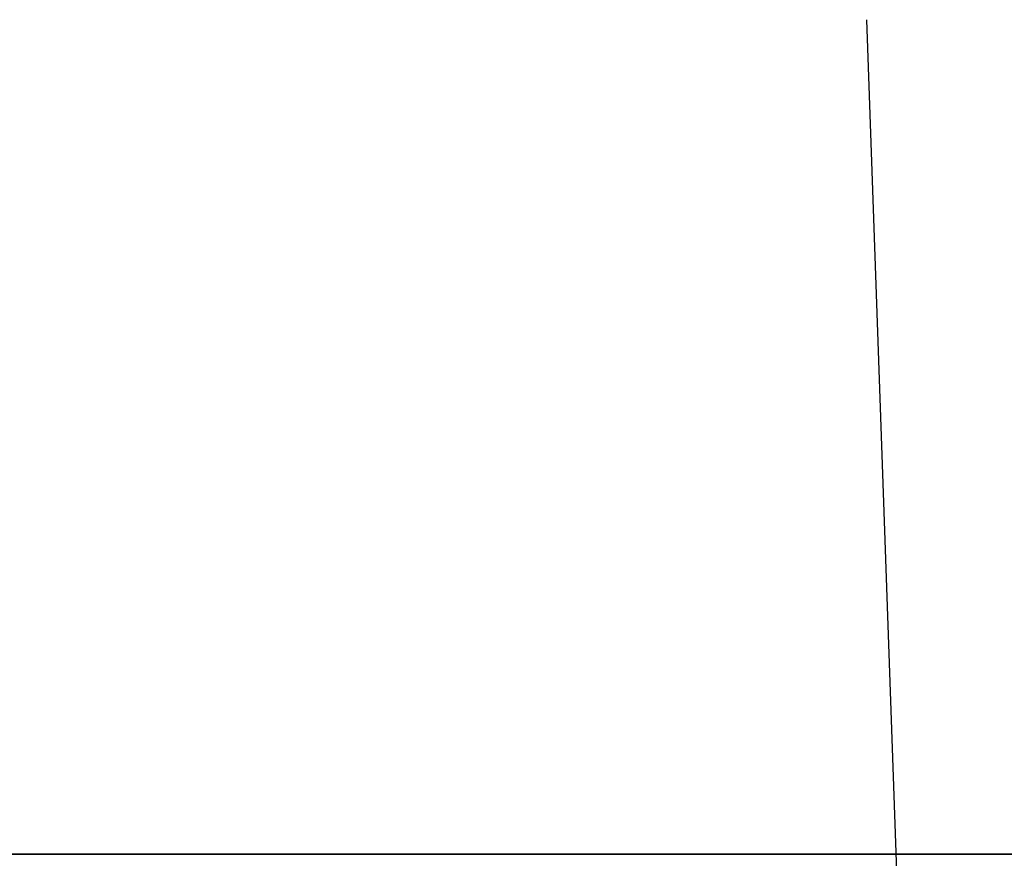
# Model space of a CAD drawing. Header units: millimetres. Extents: x -605 to 605, y -150 to 0.
# Tile 5 of 40: x -45 to -32, y -125 to -114. Entities that reach past the tile are written whole.
import ezdxf

# ---------------------------------------------------------------- set-up
doc = ezdxf.new("R2010")
doc.units = ezdxf.units.MM
doc.header["$MEASUREMENT"] = 0
doc.layers.add('Default', color=7, linetype='Continuous', true_color=0x000000)

msp = doc.modelspace()

# ---------------------------------------------------------------- linework, layer by layer
at = {"layer": 'Default'}
msp.add_line((-32.476, -150), (-33.742, -113.759), dxfattribs=at)
for points in [[(600, -125, -292), (0, -125, -292), (-600, -125, -292)], [(-600, -125, 168), (0, -125, 168), (600, -125, 168)], [(-552.206, -125, -264.187), (-282.666, -125, -264.187), (-13.125, -125, -264.187)], [(552.206, -125, 120.187), (0, -125, 120.187), (-552.206, -125, 120.187)]]:
    msp.add_open_spline(points, degree=2, dxfattribs=at)

doc.saveas('drawing.dxf')
